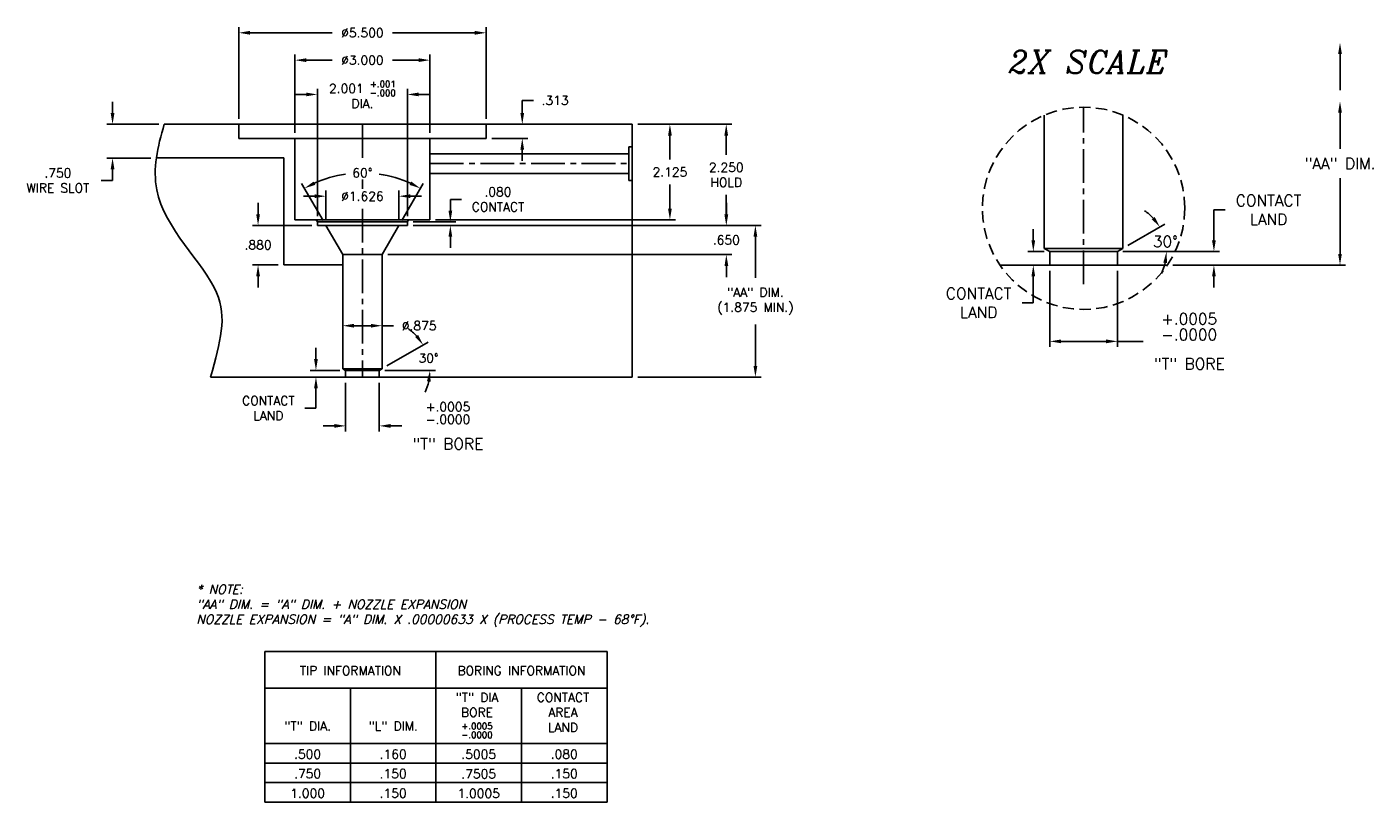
# Model space of a CAD drawing. Extents: x -79 to 56, y -28 to 58.
# Tile 17 of 23: x -31 to -1, y 17 to 34. Entities that reach past the tile are written whole.
import ezdxf
from ezdxf.enums import TextEntityAlignment as Align

# ---------------------------------------------------------------- set-up
doc = ezdxf.new("R2010")
doc.units = 0
doc.header["$MEASUREMENT"] = 0
doc.linetypes.add('CENTER2', pattern=[1.125, 0.75, -0.125, 0.125, -0.125])
doc.linetypes.add('HIDDEN', pattern=[0.375, 0.25, -0.125])
doc.layers.get('DEFPOINTS').update_dxf_attribs({"linetype": 'CONTINUOUS'})
for name, color, linetype in [('DIM_HIDDEN', 4, 'HIDDEN'), ('DIMENSIONS', 4, 'CONTINUOUS'), ('DSCV_BORE_CENTER', 22, 'CENTER2'), ('DSCV_BORE_SOLID', 1, 'CONTINUOUS'), ('INFO_BOX_SOLID', 7, 'CONTINUOUS'), ('INFO_BOX_TEXT', 4, 'CONTINUOUS'), ('NP_SHAPE_SOLID', 6, 'CONTINUOUS')]:
    doc.layers.add(name, color=color, linetype=linetype)
doc.styles.add('ITALIC', font='italic.shx')
doc.styles.add('ROMANS', font='romans.shx')
doc.dimstyles.new('CATALOG', dxfattribs={"dimscale": 2, "dimtxt": 0.1, "dimasz": 0.125, "dimexe": 0.0625, "dimexo": 0.0625, "dimgap": 0.09, "dimtad": 0, "dimtih": 1, "dimtoh": 1, "dimdec": 3, "dimzin": 4, "dimdsep": 46, "dimtxsty": 'ROMANS', "dimcen": 0, "dimclrd": 256, "dimclre": 256, "dimclrt": 256, "dimadec": 0, "dimazin": 0, "dimtfac": 0.7, "dimtdec": 3, "dimtofl": 0, "dimtmove": 0, "dimatfit": 3, "dimfxl": 1, "dimtolj": 1, "dimtzin": 4, "dimlwd": -1, "dimlwe": -1, "dimarcsym": 0})
doc.dimstyles.new('CATALOG_2XSCALE', dxfattribs={"dimscale": 2, "dimtxt": 0.125, "dimasz": 0.125, "dimexe": 0.0625, "dimexo": 0.0625, "dimgap": 0.09, "dimtad": 0, "dimtih": 1, "dimtoh": 1, "dimdec": 3, "dimlfac": 0.5, "dimzin": 4, "dimdsep": 46, "dimtxsty": 'ROMANS', "dimcen": 0, "dimclrd": 256, "dimclre": 256, "dimclrt": 256, "dimadec": 0, "dimazin": 0, "dimtfac": 0.7, "dimtdec": 3, "dimtofl": 0, "dimtmove": 0, "dimatfit": 3, "dimfxl": 1, "dimtolj": 1, "dimtzin": 4, "dimlwd": -1, "dimlwe": -1, "dimarcsym": 0})

# ---------------------------------------------------------------- blocks, each defined once
blk = doc.blocks.new('*D5')
at = {"layer": 'DEFPOINTS', "color": 0}
for p in [(-6.525, 28.982), (-5.414, 28.682), (-4.378, 28.682)]:
    blk.add_point(p, dxfattribs=at)
at = {"layer": 'DIMENSIONS'}
for p, q in [((-4.378, 29.232), (-4.378, 29.909)), ((-4.378, 29.909), (-4.128, 29.909)), ((-6.4, 28.982), (-4.253, 28.982)), ((-5.289, 28.682), (-4.253, 28.682)), ((-4.378, 28.432), (-4.378, 28.182))]:
    blk.add_line(p, q, dxfattribs=at)
for points in [[(-4.42, 29.232), (-4.337, 29.232), (-4.378, 28.982)], [(-4.42, 28.432), (-4.337, 28.432), (-4.378, 28.682)]]:
    blk.add_solid(points, dxfattribs=at)
at = {"layer": 'DIMENSIONS', "insert": (-3.163, 29.909), "char_height": 0.25, "attachment_point": 5, "style": 'ROMANS'}
blk.add_mtext('\\A1;CONTACT\\PLAND', dxfattribs=at)
blk = doc.blocks.new('*D6')
at = {"layer": 'DEFPOINTS', "color": 0}
for p in [(-23.688, 26.19), (-22.938, 26.19), (-22.938, 25.104)]:
    blk.add_point(p, dxfattribs=at)
at = {"layer": 'DIMENSIONS'}
for p, q in [((-23.688, 26.065), (-23.688, 24.979)), ((-22.938, 26.065), (-22.938, 24.979)), ((-23.938, 25.104), (-24.188, 25.104)), ((-22.688, 25.104), (-22.438, 25.104))]:
    blk.add_line(p, q, dxfattribs=at)
for points in [[(-23.938, 25.146), (-23.938, 25.062), (-23.688, 25.104)], [(-22.688, 25.146), (-22.688, 25.062), (-22.938, 25.104)]]:
    blk.add_solid(points, dxfattribs=at)
at = {"layer": 'DIMENSIONS', "insert": (-21.412, 25.104), "char_height": 0.2, "attachment_point": 5, "style": 'ROMANS'}
blk.add_mtext('\\A1;\\C4;\\S+.0005^ -.0000;\\P\\H0.25;"T" BORE', dxfattribs=at)
blk = doc.blocks.new('*D10')
at = {"layer": 'DEFPOINTS', "color": 0}
for p in [(-22.312, 32.479), (-24.313, 29.645), (-22.312, 29.645)]:
    blk.add_point(p, dxfattribs=at)
at = {"layer": 'DIMENSIONS'}
for p, q in [((-24.563, 32.479), (-24.813, 32.479)), ((-24.313, 29.77), (-24.313, 32.604)), ((-22.312, 29.77), (-22.312, 32.604)), ((-22.062, 32.479), (-21.812, 32.479))]:
    blk.add_line(p, q, dxfattribs=at)
for points in [[(-24.563, 32.521), (-24.563, 32.438), (-24.313, 32.479)], [(-22.062, 32.521), (-22.062, 32.438), (-22.312, 32.479)]]:
    blk.add_solid(points, dxfattribs=at)
at = {"layer": 'DIMENSIONS', "insert": (-23.313, 32.479), "char_height": 0.2, "attachment_point": 5, "style": 'ROMANS'}
blk.add_mtext('\\A1;\\A1;2.001 {\\H0.7x;\\S+.001^ -.000;\\P}DIA.', dxfattribs=at)
blk = doc.blocks.new('*D24')
at = {"layer": 'DEFPOINTS', "color": 0}
for p in [(-20.563, 33.851), (-26.063, 31.815), (-20.563, 31.815)]:
    blk.add_point(p, dxfattribs=at)
at = {"layer": 'DIMENSIONS'}
for p, q in [((-26.063, 31.94), (-26.063, 33.976)), ((-25.813, 33.851), (-23.983, 33.851)), ((-20.813, 33.851), (-22.642, 33.851)), ((-20.563, 31.94), (-20.563, 33.976))]:
    blk.add_line(p, q, dxfattribs=at)
for points in [[(-25.813, 33.893), (-25.813, 33.809), (-26.063, 33.851)], [(-20.813, 33.893), (-20.813, 33.809), (-20.563, 33.851)]]:
    blk.add_solid(points, dxfattribs=at)
at = {"layer": 'DIMENSIONS', "insert": (-23.313, 33.851), "char_height": 0.2, "attachment_point": 5, "style": 'ROMANS'}
blk.add_mtext('\\A1;%%c5.500 ', dxfattribs=at)
blk = doc.blocks.new('*D25')
at = {"layer": 'DEFPOINTS', "color": 0}
for p in [(-21.813, 33.242), (-24.813, 31.502), (-21.813, 31.502)]:
    blk.add_point(p, dxfattribs=at)
at = {"layer": 'DIMENSIONS'}
for p, q in [((-24.813, 31.627), (-24.813, 33.367)), ((-24.563, 33.242), (-23.983, 33.242)), ((-22.063, 33.242), (-22.642, 33.242)), ((-21.813, 31.627), (-21.813, 33.367))]:
    blk.add_line(p, q, dxfattribs=at)
for points in [[(-24.563, 33.284), (-24.563, 33.201), (-24.813, 33.242)], [(-22.063, 33.284), (-22.063, 33.201), (-21.813, 33.242)]]:
    blk.add_solid(points, dxfattribs=at)
at = {"layer": 'DIMENSIONS', "insert": (-23.313, 33.242), "char_height": 0.2, "attachment_point": 5, "style": 'ROMANS'}
blk.add_mtext('\\A1;%%c3.000 ', dxfattribs=at)
blk = doc.blocks.new('*D26')
at = {"layer": 'DEFPOINTS', "color": 0}
for p in [(-22.5, 30.215), (-24.126, 29.565), (-22.5, 29.565)]:
    blk.add_point(p, dxfattribs=at)
at = {"layer": 'DIMENSIONS'}
for p, q in [((-24.126, 29.69), (-24.126, 30.34)), ((-22.5, 29.69), (-22.5, 30.34)), ((-24.376, 30.215), (-24.626, 30.215)), ((-22.25, 30.215), (-22, 30.215))]:
    blk.add_line(p, q, dxfattribs=at)
for points in [[(-24.376, 30.257), (-24.376, 30.174), (-24.126, 30.215)], [(-22.25, 30.257), (-22.25, 30.174), (-22.5, 30.215)]]:
    blk.add_solid(points, dxfattribs=at)
at = {"layer": 'DIMENSIONS', "insert": (-23.313, 30.215), "char_height": 0.2, "attachment_point": 5, "style": 'ROMANS'}
blk.add_mtext('\\A1;%%c1.626 ', dxfattribs=at)
blk = doc.blocks.new('*D27')
at = {"layer": 'DEFPOINTS', "color": 0}
for p in [(-23.75, 27.328), (-22.875, 27.333), (-22.875, 27.328)]:
    blk.add_point(p, dxfattribs=at)
at = {"layer": 'DIMENSIONS'}
for p, q in [((-23.75, 27.453), (-23.75, 27.458)), ((-23.5, 27.333), (-23.125, 27.333)), ((-22.875, 27.453), (-22.875, 27.458)), ((-22.875, 27.333), (-22.625, 27.333))]:
    blk.add_line(p, q, dxfattribs=at)
for points in [[(-23.5, 27.375), (-23.5, 27.291), (-23.75, 27.333)], [(-23.125, 27.375), (-23.125, 27.291), (-22.875, 27.333)]]:
    blk.add_solid(points, dxfattribs=at)
at = {"layer": 'DIMENSIONS', "insert": (-22.05, 27.333), "char_height": 0.2, "attachment_point": 5, "style": 'ROMANS'}
blk.add_mtext('\\A1;%%c.875 ', dxfattribs=at)
blk = doc.blocks.new('*D28')
at = {"layer": 'DEFPOINTS', "color": 0}
for p in [(-22.312, 29.645), (-21.357, 29.645), (-22.312, 29.565)]:
    blk.add_point(p, dxfattribs=at)
at = {"layer": 'DIMENSIONS'}
for p, q in [((-21.357, 29.895), (-21.357, 30.145)), ((-21.357, 30.145), (-21.107, 30.145)), ((-22.187, 29.645), (-21.232, 29.645)), ((-22.187, 29.565), (-21.232, 29.565)), ((-21.357, 29.315), (-21.357, 29.065))]:
    blk.add_line(p, q, dxfattribs=at)
for points in [[(-21.398, 29.895), (-21.315, 29.895), (-21.357, 29.645)], [(-21.398, 29.315), (-21.315, 29.315), (-21.357, 29.565)]]:
    blk.add_solid(points, dxfattribs=at)
at = {"layer": 'DIMENSIONS', "insert": (-20.298, 30.145), "char_height": 0.2, "attachment_point": 5, "style": 'ROMANS'}
blk.add_mtext('\\A1;.080 \\PCONTACT', dxfattribs=at)
blk = doc.blocks.new('*D29')
at = {"layer": 'DEFPOINTS', "color": 0}
for p in [(-22.865, 30.696), (-24.126, 29.565), (-22.5, 29.565), (-23.75, 28.915), (-22.875, 28.915)]:
    blk.add_point(p, dxfattribs=at)
at = {"layer": 'DIMENSIONS'}
for p, q in [((-24.188, 29.673), (-24.664, 30.498)), ((-22.438, 29.673), (-21.961, 30.498))]:
    blk.add_line(p, q, dxfattribs=at)
for start, end in [(98.3697, 114.4414), (65.5586, 81.6303)]:
    blk.add_arc((-23.313, 28.157), 2.578, start, end, dxfattribs=at)
for points in [[(-24.36, 30.467), (-24.399, 30.541), (-24.602, 30.39)], [(-22.227, 30.541), (-22.265, 30.467), (-22.024, 30.39)]]:
    blk.add_solid(points, dxfattribs=at)
at = {"layer": 'DIMENSIONS', "insert": (-23.313, 30.735), "char_height": 0.2, "attachment_point": 5, "style": 'ROMANS'}
blk.add_mtext('\\A1;60° ', dxfattribs=at)
blk = doc.blocks.new('*D30')
at = {"layer": 'DEFPOINTS', "color": 0}
for p in [(-20.563, 31.815), (-20.563, 31.502), (-19.758, 31.502)]:
    blk.add_point(p, dxfattribs=at)
at = {"layer": 'DIMENSIONS'}
for p, q in [((-19.758, 32.065), (-19.758, 32.346)), ((-19.758, 32.346), (-19.508, 32.346)), ((-20.438, 31.815), (-19.633, 31.815)), ((-20.438, 31.502), (-19.633, 31.502)), ((-19.758, 31.252), (-19.758, 31.002))]:
    blk.add_line(p, q, dxfattribs=at)
for points in [[(-19.8, 32.065), (-19.717, 32.065), (-19.758, 31.815)], [(-19.8, 31.252), (-19.717, 31.252), (-19.758, 31.502)]]:
    blk.add_solid(points, dxfattribs=at)
at = {"layer": 'DIMENSIONS', "insert": (-19.028, 32.346), "char_height": 0.2, "attachment_point": 5, "style": 'ROMANS'}
blk.add_mtext('\\A1;.313 ', dxfattribs=at)
blk = doc.blocks.new('*D31')
at = {"layer": 'DEFPOINTS', "color": 0}
for p in [(-17.313, 31.815), (-22.312, 29.565), (-15.222, 29.565)]:
    blk.add_point(p, dxfattribs=at)
at = {"layer": 'DIMENSIONS'}
for p, q in [((-17.188, 31.815), (-15.097, 31.815)), ((-15.222, 31.565), (-15.222, 31.137)), ((-15.222, 29.815), (-15.222, 30.244)), ((-22.187, 29.565), (-15.097, 29.565))]:
    blk.add_line(p, q, dxfattribs=at)
for points in [[(-15.264, 31.565), (-15.181, 31.565), (-15.222, 31.815)], [(-15.264, 29.815), (-15.181, 29.815), (-15.222, 29.565)]]:
    blk.add_solid(points, dxfattribs=at)
at = {"layer": 'DIMENSIONS', "insert": (-15.222, 30.69), "char_height": 0.2, "attachment_point": 5, "style": 'ROMANS'}
blk.add_mtext('\\A1;2.250 \\PHOLD', dxfattribs=at)
blk = doc.blocks.new('*D32')
at = {"layer": 'DEFPOINTS', "color": 0}
for p in [(-17.313, 31.815), (-16.475, 31.815), (-21.813, 29.69)]:
    blk.add_point(p, dxfattribs=at)
at = {"layer": 'DIMENSIONS'}
for p, q in [((-17.188, 31.815), (-16.35, 31.815)), ((-16.475, 31.565), (-16.475, 31.033)), ((-16.475, 29.94), (-16.475, 30.473)), ((-21.688, 29.69), (-16.35, 29.69))]:
    blk.add_line(p, q, dxfattribs=at)
for points in [[(-16.516, 31.565), (-16.433, 31.565), (-16.475, 31.815)], [(-16.516, 29.94), (-16.433, 29.94), (-16.475, 29.69)]]:
    blk.add_solid(points, dxfattribs=at)
at = {"layer": 'DIMENSIONS', "insert": (-16.475, 30.753), "char_height": 0.2, "attachment_point": 5, "style": 'ROMANS'}
blk.add_mtext('\\A1;2.125 ', dxfattribs=at)
blk = doc.blocks.new('*D33')
at = {"layer": 'DEFPOINTS', "color": 0}
for p in [(-22.312, 29.565), (-22.875, 28.915), (-15.22, 28.915)]:
    blk.add_point(p, dxfattribs=at)
at = {"layer": 'DIMENSIONS'}
for p, q in [((-15.22, 29.815), (-15.22, 30.065)), ((-22.187, 29.565), (-15.095, 29.565)), ((-22.75, 28.915), (-15.095, 28.915)), ((-15.22, 28.665), (-15.22, 28.415))]:
    blk.add_line(p, q, dxfattribs=at)
for points in [[(-15.261, 29.815), (-15.178, 29.815), (-15.22, 29.565)], [(-15.261, 28.665), (-15.178, 28.665), (-15.22, 28.915)]]:
    blk.add_solid(points, dxfattribs=at)
at = {"layer": 'DIMENSIONS', "insert": (-15.22, 29.24), "char_height": 0.2, "attachment_point": 5, "style": 'ROMANS'}
blk.add_mtext('\\A1;.650 ', dxfattribs=at)
blk = doc.blocks.new('*D34')
at = {"layer": 'DEFPOINTS', "color": 0}
for p in [(-22.312, 29.565), (-17.313, 26.19), (-14.574, 26.19)]:
    blk.add_point(p, dxfattribs=at)
at = {"layer": 'DIMENSIONS'}
for p, q in [((-22.187, 29.565), (-14.449, 29.565)), ((-14.574, 29.315), (-14.574, 28.396)), ((-14.574, 26.44), (-14.574, 27.36)), ((-17.188, 26.19), (-14.449, 26.19))]:
    blk.add_line(p, q, dxfattribs=at)
for points in [[(-14.616, 29.315), (-14.532, 29.315), (-14.574, 29.565)], [(-14.616, 26.44), (-14.532, 26.44), (-14.574, 26.19)]]:
    blk.add_solid(points, dxfattribs=at)
at = {"layer": 'DIMENSIONS', "insert": (-14.574, 27.878), "char_height": 0.2, "attachment_point": 5, "style": 'ROMANS'}
blk.add_mtext('\\A1;"AA" DIM.\\P(1.875 MIN.)', dxfattribs=at)
blk = doc.blocks.new('*D35')
at = {"layer": 'DEFPOINTS', "color": 0}
for p in [(-24.346, 26.34), (-23.688, 26.34), (-23.688, 26.19)]:
    blk.add_point(p, dxfattribs=at)
at = {"layer": 'DIMENSIONS'}
for p, q in [((-24.346, 26.59), (-24.346, 26.84)), ((-23.813, 26.34), (-24.471, 26.34)), ((-23.813, 26.19), (-24.471, 26.19)), ((-24.346, 25.94), (-24.346, 25.498)), ((-24.346, 25.498), (-24.596, 25.498))]:
    blk.add_line(p, q, dxfattribs=at)
for points in [[(-24.388, 26.59), (-24.304, 26.59), (-24.346, 26.34)], [(-24.388, 25.94), (-24.304, 25.94), (-24.346, 26.19)]]:
    blk.add_solid(points, dxfattribs=at)
at = {"layer": 'DIMENSIONS', "insert": (-25.405, 25.498), "char_height": 0.2, "attachment_point": 5, "style": 'ROMANS'}
blk.add_mtext('\\A1;CONTACT\\PLAND', dxfattribs=at)
blk = doc.blocks.new('*D36')
at = {"layer": 'DEFPOINTS', "color": 0}
for p in [(-21.877, 26.726), (-22.875, 26.376), (-23.688, 26.34), (-22.938, 26.34), (-22.938, 26.34)]:
    blk.add_point(p, dxfattribs=at)
at = {"layer": 'DIMENSIONS'}
for p, q in [((-22.767, 26.439), (-21.852, 26.967)), ((-22.813, 26.34), (-21.684, 26.34))]:
    blk.add_line(p, q, dxfattribs=at)
for start, end in [(42.7211, 55.4422), (334.5578, 347.2789)]:
    blk.add_arc((-22.938, 26.34), 1.128, start, end, dxfattribs=at)
for points in [[(-22.075, 27.13), (-22.142, 27.081), (-21.96, 26.904)], [(-21.878, 26.096), (-21.796, 26.087), (-21.809, 26.34)]]:
    blk.add_solid(points, dxfattribs=at)
at = {"layer": 'DIMENSIONS', "insert": (-21.842, 26.611), "char_height": 0.2, "attachment_point": 5, "style": 'ROMANS'}
blk.add_mtext('\\A1;30° ', dxfattribs=at)
blk = doc.blocks.new('*D37')
at = {"layer": 'DEFPOINTS', "color": 0}
for p in [(-24.313, 29.565), (-25.633, 28.685), (-25.063, 28.685)]:
    blk.add_point(p, dxfattribs=at)
at = {"layer": 'DIMENSIONS'}
for p, q in [((-25.633, 29.815), (-25.633, 30.065)), ((-24.438, 29.565), (-25.758, 29.565)), ((-25.188, 28.685), (-25.758, 28.685)), ((-25.633, 28.435), (-25.633, 28.185))]:
    blk.add_line(p, q, dxfattribs=at)
for points in [[(-25.675, 29.815), (-25.591, 29.815), (-25.633, 29.565)], [(-25.675, 28.435), (-25.591, 28.435), (-25.633, 28.685)]]:
    blk.add_solid(points, dxfattribs=at)
at = {"layer": 'DIMENSIONS', "insert": (-25.633, 29.132), "char_height": 0.2, "attachment_point": 5, "style": 'ROMANS'}
blk.add_mtext('\\A1;.880 ', dxfattribs=at)
blk = doc.blocks.new('*D38')
at = {"layer": 'DEFPOINTS', "color": 0}
for p in [(-27.718, 31.815), (-28.869, 31.065), (-27.894, 31.065)]:
    blk.add_point(p, dxfattribs=at)
at = {"layer": 'DIMENSIONS'}
for p, q in [((-28.869, 32.065), (-28.869, 32.315)), ((-27.843, 31.815), (-28.994, 31.815)), ((-28.019, 31.065), (-28.994, 31.065)), ((-28.869, 30.565), (-29.119, 30.565)), ((-28.869, 30.815), (-28.869, 30.565))]:
    blk.add_line(p, q, dxfattribs=at)
for points in [[(-28.91, 32.065), (-28.827, 32.065), (-28.869, 31.815)], [(-28.91, 30.815), (-28.827, 30.815), (-28.869, 31.065)]]:
    blk.add_solid(points, dxfattribs=at)
at = {"layer": 'DIMENSIONS', "insert": (-30.084, 30.565), "char_height": 0.2, "attachment_point": 5, "style": 'ROMANS'}
blk.add_mtext('\\A1;.750 \\PWIRE SLOT', dxfattribs=at)
blk = doc.blocks.new('*D39')
at = {"layer": 'DEFPOINTS', "color": 0}
for p in [(-8.026, 28.682), (-6.525, 28.682), (-6.525, 26.985)]:
    blk.add_point(p, dxfattribs=at)
at = {"layer": 'DIMENSIONS'}
for p, q in [((-8.026, 28.557), (-8.026, 26.86)), ((-6.525, 28.557), (-6.525, 26.86)), ((-7.776, 26.985), (-6.775, 26.985)), ((-6.525, 26.985), (-5.952, 26.985))]:
    blk.add_line(p, q, dxfattribs=at)
for points in [[(-7.776, 27.027), (-7.776, 26.943), (-8.026, 26.985)], [(-6.775, 27.027), (-6.775, 26.943), (-6.525, 26.985)]]:
    blk.add_solid(points, dxfattribs=at)
at = {"layer": 'DIMENSIONS', "insert": (-4.927, 26.985), "char_height": 0.25, "attachment_point": 5, "style": 'ROMANS'}
blk.add_mtext('\\A1;\\C4;\\S+.0005^ -.0000;\\P\\H0.25;"T" BORE', dxfattribs=at)
blk = doc.blocks.new('*D40')
at = {"layer": 'DEFPOINTS', "color": 0}
for p in [(-5.499, 29.356), (-6.4, 29.054), (-8.026, 28.982), (-6.525, 28.982), (-6.525, 28.982)]:
    blk.add_point(p, dxfattribs=at)
at = {"layer": 'DIMENSIONS'}
for p, q in [((-6.292, 29.116), (-5.471, 29.591)), ((-6.4, 28.982), (-5.308, 28.982))]:
    blk.add_line(p, q, dxfattribs=at)
for start, end in [(43.1443, 56.2891), (333.7105, 346.8553)]:
    blk.add_arc((-6.525, 28.982), 1.092, start, end, dxfattribs=at)
for points in [[(-5.695, 29.754), (-5.761, 29.704), (-5.579, 29.528)], [(-5.503, 28.738), (-5.42, 28.729), (-5.433, 28.982)]]:
    blk.add_solid(points, dxfattribs=at)
at = {"layer": 'DIMENSIONS', "insert": (-5.456, 29.206), "char_height": 0.25, "attachment_point": 5, "style": 'ROMANS'}
blk.add_mtext('\\A1;30° ', dxfattribs=at)
blk = doc.blocks.new('*D41')
at = {"layer": 'DEFPOINTS', "color": 0}
for p in [(-8.026, 28.982), (-8.394, 28.682), (-8.026, 28.682)]:
    blk.add_point(p, dxfattribs=at)
at = {"layer": 'DIMENSIONS'}
for p, q in [((-8.394, 29.232), (-8.394, 29.482)), ((-8.151, 28.982), (-8.519, 28.982)), ((-8.151, 28.682), (-8.519, 28.682)), ((-8.394, 28.432), (-8.394, 27.84)), ((-8.394, 27.84), (-8.644, 27.84))]:
    blk.add_line(p, q, dxfattribs=at)
for points in [[(-8.436, 29.232), (-8.353, 29.232), (-8.394, 28.982)], [(-8.436, 28.432), (-8.353, 28.432), (-8.394, 28.682)]]:
    blk.add_solid(points, dxfattribs=at)
at = {"layer": 'DIMENSIONS', "insert": (-9.61, 27.84), "char_height": 0.25, "attachment_point": 5, "style": 'ROMANS'}
blk.add_mtext('\\A1;CONTACT\\PLAND', dxfattribs=at)

msp = doc.modelspace()

# ---------------------------------------------------------------- linework, layer by layer
at = {"layer": 'DEFPOINTS'}
msp.add_point((-4.5609, 28.682), dxfattribs=at)
at = {"layer": 'DIM_HIDDEN'}
msp.add_circle((-7.2754, 29.946), 2.25, dxfattribs=at)
at = {"layer": 'DIMENSIONS'}
for p, q in [((-1.5744, 33.3794), (-1.5744, 32.5753)), ((-1.5744, 32.0753), (-1.5744, 31.2713)), ((-1.5744, 28.932), (-1.5744, 30.6137)), ((-5.2901, 28.682), (-1.4494, 28.682))]:
    msp.add_line(p, q, dxfattribs=at)
msp.add_point((-1.5744, 28.682), dxfattribs=at)
for points in [[(-1.6161, 33.3794), (-1.5328, 33.3794), (-1.5744, 33.6294)], [(-1.6161, 32.0753), (-1.5328, 32.0753), (-1.5744, 32.3253)], [(-1.6161, 28.932), (-1.5328, 28.932), (-1.5744, 28.682)]]:
    msp.add_solid(points, dxfattribs=at)
at = {"layer": 'DSCV_BORE_CENTER'}
for p, q in [((-7.2754, 28.2594), (-7.2754, 32.196)), ((-23.3129, 31.8152), (-23.3129, 30.9545)), ((-21.8129, 30.9402), (-17.3129, 30.9402)), ((-23.3129, 30.5865), (-23.3129, 30.3792)), ((-23.3129, 29.9341), (-23.3129, 26.1902))]:
    msp.add_line(p, q, dxfattribs=at)
at = {"layer": 'DSCV_BORE_SOLID'}
for p, q in [((-26.0629, 31.8152), (-26.0629, 31.5022)), ((-20.5629, 31.8152), (-20.5629, 31.5022)), ((-8.1504, 29.0539), (-8.1504, 32.0189)), ((-6.4004, 29.0539), (-6.4004, 32.0189)), ((-26.0629, 31.5022), (-20.5629, 31.5022)), ((-24.8129, 31.5022), (-24.8129, 29.6902)), ((-21.8129, 31.5022), (-21.8129, 29.6902)), ((-21.8129, 31.1587), (-17.3879, 31.1587)), ((-17.3879, 31.3162), (-17.3129, 31.3162)), ((-17.3879, 30.5642), (-17.3879, 31.3162)), ((-27.8939, 31.0652), (-25.0629, 31.0652)), ((-25.0629, 31.0652), (-25.0629, 28.6852)), ((-21.8129, 30.7217), (-17.3879, 30.7217)), ((-17.3879, 30.5642), (-17.3129, 30.5642)), ((-24.8129, 29.6902), (-21.8129, 29.6902)), ((-24.3134, 29.6452), (-24.3394, 29.6902)), ((-24.3134, 29.6452), (-24.3134, 29.5652)), ((-24.3134, 29.6452), (-22.3124, 29.6452)), ((-22.3124, 29.6452), (-22.2864, 29.6902)), ((-22.3124, 29.6452), (-22.3124, 29.5652)), ((-24.3134, 29.5652), (-22.3124, 29.5652)), ((-23.7504, 28.9152), (-24.1257, 29.5652)), ((-22.8754, 28.9152), (-22.5001, 29.5652)), ((-8.0259, 28.982), (-8.1504, 29.0539)), ((-8.1504, 29.0539), (-6.4004, 29.0539)), ((-6.5249, 28.982), (-6.4004, 29.0539)), ((-23.7504, 28.9152), (-23.7504, 26.3761)), ((-23.7504, 28.9152), (-22.8754, 28.9152)), ((-22.8754, 28.9152), (-22.8754, 26.3761)), ((-6.5249, 28.982), (-8.0259, 28.982)), ((-8.0259, 28.682), (-8.0259, 28.982)), ((-6.5249, 28.682), (-6.5249, 28.982)), ((-25.0629, 28.6852), (-23.7504, 28.6852)), ((-23.7504, 26.3761), (-22.8754, 26.3761)), ((-23.6881, 26.3402), (-23.7504, 26.3761)), ((-22.9376, 26.3402), (-22.8754, 26.3761)), ((-23.6881, 26.3402), (-23.6881, 26.1902)), ((-23.6881, 26.3402), (-22.9376, 26.3402)), ((-22.9376, 26.3402), (-22.9376, 26.1902))]:
    msp.add_line(p, q, dxfattribs=at)
at = {"layer": 'INFO_BOX_SOLID'}
for p, q in [((-25.4822, 20.0814), (-17.8736, 20.0814)), ((-25.4822, 20.0814), (-25.4822, 16.733)), ((-21.6779, 20.0814), (-21.6779, 16.733)), ((-17.8736, 20.0814), (-17.8736, 16.733)), ((-25.4822, 19.2662), (-17.8736, 19.2662)), ((-23.5801, 19.2662), (-23.5801, 16.733)), ((-19.7758, 19.2662), (-19.7758, 16.733)), ((-25.4822, 18.0373), (-17.8736, 18.0373)), ((-25.4822, 17.6025), (-17.8736, 17.6025)), ((-25.4822, 17.1678), (-17.8736, 17.1678)), ((-25.4822, 16.733), (-17.8736, 16.733))]:
    msp.add_line(p, q, dxfattribs=at)
at = {"layer": 'NP_SHAPE_SOLID'}
for p, q in [((-27.7184, 31.8152), (-17.3129, 31.8152)), ((-17.3129, 31.8152), (-17.3129, 26.1902)), ((-9.1368, 28.682), (-5.414, 28.682)), ((-26.6883, 26.1902), (-17.3129, 26.1902))]:
    msp.add_line(p, q, dxfattribs=at)
msp.add_open_spline([(-27.7184, 31.8152), (-27.8704, 31.313), (-28.1761, 29.8859), (-26.1228, 28.1166), (-26.4731, 26.9988), (-26.6883, 26.1902)], degree=3, knots=[0.4596362, 0.4596362, 0.4596362, 0.4596362, 1.9489944, 4.7611154, 7.1099041, 7.1099041, 7.1099041, 7.1099041], dxfattribs=at)

# ---------------------------------------------------------------- texts
at = {"layer": 'DIMENSIONS', "style": 'ITALIC'}
msp.add_text('2X SCALE', height=0.5, dxfattribs=at).set_placement((-7.1645, 33.2036), align=Align.MIDDLE_CENTER)
at = {"layer": 'DIMENSIONS', "insert": (-1.5744, 30.9425), "char_height": 0.25, "attachment_point": 5, "style": 'ROMANS'}
msp.add_mtext('\\A1;"AA" DIM.', dxfattribs=at)
at = {"layer": 'DIMENSIONS', "insert": (-27.0063, 21.1012), "char_height": 0.2, "width": 13.396191, "attachment_point": 4, "style": 'ITALIC'}
msp.add_mtext('* NOTE:\\P"AA" DIM. = "A" DIM. + NOZZLE EXPANSION\\PNOZZLE EXPANSION = "A" DIM. X .00000633 X (PROCESS TEMP - 68°F).', dxfattribs=at)
at = {"layer": 'INFO_BOX_TEXT', "style": 'ROMANS'}
for s, p in [('TIP INFORMATION', (-23.5801, 19.5584)), ('BORING INFORMATION', (-19.7757, 19.5584)), ('"T" DIA.', (-24.5312, 18.3249)), ('"L" DIM.', (-22.629, 18.3249)), ('.500', (-24.5312, 17.6993)), ('.160', (-22.629, 17.6992)), ('.5005', (-20.7268, 17.6959)), ('.080', (-18.8247, 17.6993)), ('.750', (-24.5312, 17.2645)), ('.150', (-22.629, 17.2644)), ('.7505', (-20.7268, 17.2611)), ('.150', (-18.8247, 17.2645)), ('1.000', (-24.5312, 16.8297)), ('.150', (-22.629, 16.8297)), ('1.0005', (-20.7268, 16.8263)), ('.150', (-18.8247, 16.8297))]:
    msp.add_text(s, height=0.2, dxfattribs=at).set_placement(p, align=Align.CENTER)
at = {"layer": 'INFO_BOX_TEXT', "char_height": 0.2, "attachment_point": 2, "style": 'ROMANS'}
for s, insert, width in [('\\A1;"T" DIA BORE\\P{\\H0.7x;\\S+.0005^ -.0000;}', (-20.7649, 19.1615), 1.1735), ('CONTACT\\PAREA\\PLAND', (-18.8532, 19.1615), 1.455564)]:
    msp.add_mtext(s, dxfattribs=dict(at, insert=insert, width=width))

# ---------------------------------------------------------------- dimensions: what is measured, and where the dimension line sits
at = {"layer": 'DIMENSIONS'}
for base, p1, p2, text, dimstyle, picture, middle in [((-20.5629, 33.8509), (-26.0629, 31.8152), (-20.5629, 31.8152), '%%c<>', 'CATALOG', '*D24', (-23.3129, 33.8509)), ((-21.8129, 33.2422), (-24.8129, 31.5022), (-21.8129, 31.5022), '%%c<>', 'CATALOG', '*D25', (-23.3129, 33.2422)), ((-22.3124, 32.4794), (-24.3134, 29.6452), (-22.3124, 29.6452), '\\A1;<>{\\H0.7x;\\S+.001^ -.000;\\P}DIA.', 'CATALOG', '*D10', (-23.3129, 32.4794)), ((-22.5001, 30.2153), (-24.1257, 29.5652), (-22.5001, 29.5652), '%%c<>', 'CATALOG', '*D26', (-23.3129, 30.2153)), ((-6.5249, 26.9849), (-8.0259, 28.682), (-6.5249, 28.682), '\\C4;\\S+.0005^ -.0000;\\P\\H0.25;"T" BORE', 'CATALOG_2XSCALE', '*D39', (-4.9266, 26.9849)), ((-22.9376, 25.1041), (-23.6881, 26.1902), (-22.9376, 26.1902), '\\C4;\\S+.0005^ -.0000;\\P\\H0.25;"T" BORE', 'CATALOG', '*D6', (-21.4124, 25.1041))]:
    dim = msp.add_linear_dim(base=base, p1=p1, p2=p2, text=text, dimstyle=dimstyle, override={"dimpost": ' '}, dxfattribs=at)
    dim.commit()
    dim.dimension.update_dxf_attribs({"geometry": picture, "text_midpoint": middle, "dimtype": 160})
for base, p1, p2, picture, middle in [((-19.7584, 31.5022), (-20.5629, 31.8152), (-20.5629, 31.5022), '*D30', (-19.0284, 32.3459)), ((-25.6331, 28.6852), (-24.3134, 29.5652), (-25.0629, 28.6852), '*D37', (-25.6331, 29.1324))]:
    dim = msp.add_linear_dim(base=base, p1=p1, p2=p2, angle=90, dimstyle='CATALOG', override={"dimpost": ' '}, dxfattribs=at)
    dim.commit()
    dim.dimension.update_dxf_attribs({"geometry": picture, "text_midpoint": middle, "dimtype": 160})
for base, p1, p2, text, picture, middle in [((-28.8685, 31.0652), (-27.7184, 31.8152), (-27.8939, 31.0652), '<>\\PWIRE SLOT', '*D38', (-30.0842, 30.5652)), ((-15.2225, 29.5652), (-17.3129, 31.8152), (-22.3124, 29.5652), '<>\\PHOLD', '*D31', (-15.2225, 30.6902)), ((-14.5738, 26.1902), (-22.3124, 29.5652), (-17.3129, 26.1902), '"AA" DIM.\\P(1.875 MIN.)', '*D34', (-14.5738, 27.8777))]:
    dim = msp.add_linear_dim(base=base, p1=p1, p2=p2, angle=90, text=text, dimstyle='CATALOG', override={"dimpost": ' '}, dxfattribs=at)
    dim.commit()
    dim.dimension.update_dxf_attribs({"geometry": picture, "text_midpoint": middle})
for base, p1, p2, picture, middle in [((-16.4748, 31.8152), (-21.8129, 29.6902), (-17.3129, 31.8152), '*D32', (-16.4748, 30.7527)), ((-15.2197, 28.9152), (-22.3124, 29.5652), (-22.8754, 28.9152), '*D33', (-15.2197, 29.2402))]:
    dim = msp.add_linear_dim(base=base, p1=p1, p2=p2, angle=90, dimstyle='CATALOG', override={"dimpost": ' '}, dxfattribs=at)
    dim.commit()
    dim.dimension.update_dxf_attribs({"geometry": picture, "text_midpoint": middle})
for base, line1, line2, dimstyle, picture, middle in [((-22.8652, 30.6961), ((-22.8754, 28.9152), (-22.5001, 29.5652)), ((-23.7504, 28.9152), (-24.1257, 29.5652)), 'CATALOG', '*D29', (-23.3129, 30.7353)), ((-5.4986, 29.3555), ((-6.5249, 28.982), (-8.0259, 28.982)), ((-6.5249, 28.982), (-6.4004, 29.0539)), 'CATALOG_2XSCALE', '*D40', (-5.456, 29.2062)), ((-21.8774, 26.7261), ((-23.6881, 26.3402), (-22.9376, 26.3402)), ((-22.9376, 26.3402), (-22.8754, 26.3761)), 'CATALOG', '*D36', (-21.8424, 26.6115))]:
    dim = msp.add_angular_dim_2l(base=base, line1=line1, line2=line2, dimstyle=dimstyle, override={"dimpost": ' '}, dxfattribs=at)
    dim.commit()
    dim.dimension.update_dxf_attribs({"geometry": picture, "text_midpoint": middle, "dimtype": 162})
for base, p1, p2, text, dimstyle, picture, middle in [((-21.3566, 29.6452), (-22.3124, 29.5652), (-22.3124, 29.6452), '<>\\PCONTACT', 'CATALOG', '*D28', (-20.2981, 30.1452)), ((-4.3784, 28.682), (-6.5249, 28.982), (-5.414, 28.682), 'CONTACT\\PLAND', 'CATALOG_2XSCALE', '*D5', (-3.1627, 29.9086)), ((-8.3942, 28.682), (-8.0259, 28.982), (-8.0259, 28.682), 'CONTACT\\PLAND', 'CATALOG_2XSCALE', '*D41', (-9.6099, 27.8399)), ((-24.3461, 26.3402), (-23.6881, 26.1902), (-23.6881, 26.3402), 'CONTACT\\PLAND', 'CATALOG', '*D35', (-25.4046, 25.4983))]:
    dim = msp.add_linear_dim(base=base, p1=p1, p2=p2, angle=90, text=text, dimstyle=dimstyle, override={"dimpost": ' '}, dxfattribs=at)
    dim.commit()
    dim.dimension.update_dxf_attribs({"geometry": picture, "text_midpoint": middle, "dimtype": 160})
dim = msp.add_linear_dim(base=(-22.8754, 27.333), p1=(-23.7504, 27.3281), p2=(-22.8754, 27.3281), text='%%c<>', dimstyle='CATALOG', override={"dimpost": ' '}, dxfattribs=at)
dim.commit()
dim.dimension.update_dxf_attribs({"geometry": '*D27', "text_midpoint": (-22.0502, 27.333)})

doc.saveas('drawing.dxf')
